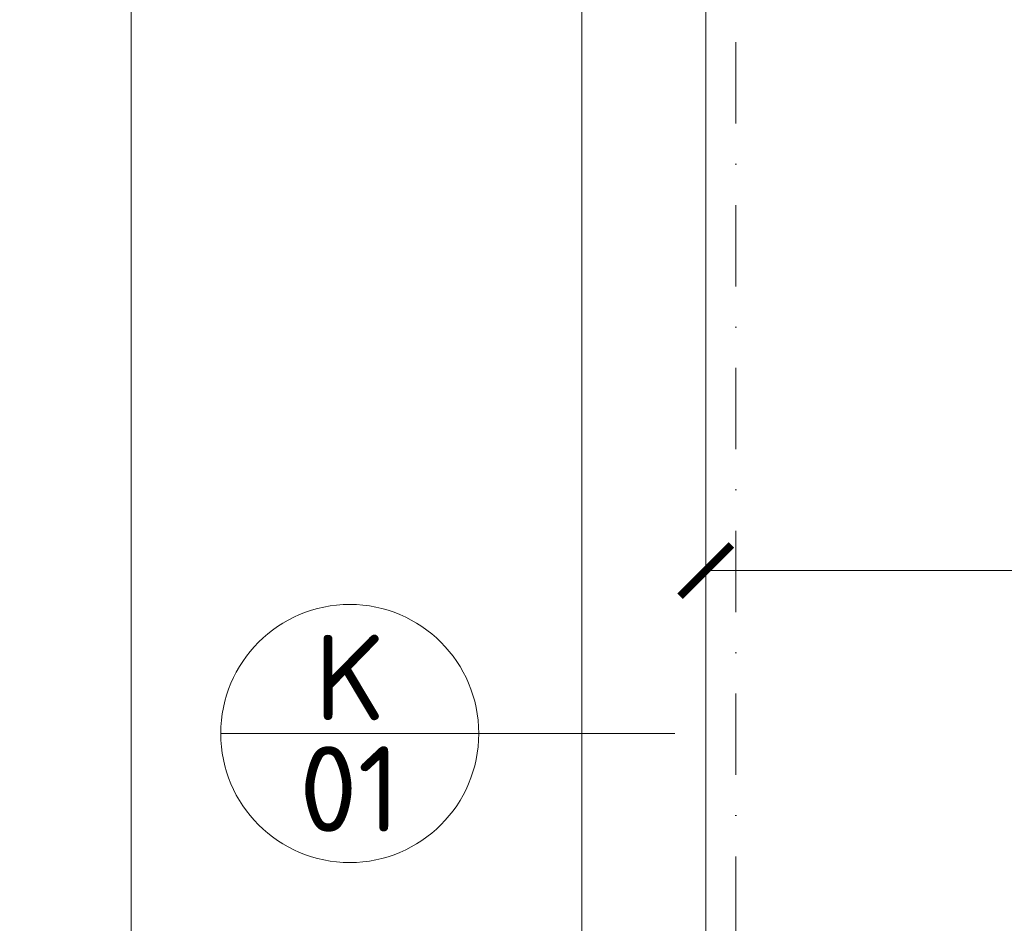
# Model space of a CAD drawing. Header units: millimetres. Extents: x 5450 to 1919026, y -34905 to 130825.
# Tile 31 of 154: x 70435 to 75045, y 96624 to 100853. Entities that reach past the tile are written whole.
import ezdxf
from ezdxf.enums import TextEntityAlignment as Align

# ---------------------------------------------------------------- set-up
doc = ezdxf.new("R2010")
doc.units = ezdxf.units.MM
doc.linetypes.add('CENTERX2', pattern=[101.6, 63.5, -12.7, 12.7, -12.7])
doc.linetypes.add('DASHDOT', pattern=[25.4, 12.7, -6.35, 0, -6.35])
doc.layers.get('Defpoints').update_dxf_attribs({"color": 8})
for name, color, linetype, lineweight in [('A99_N_kce-pohl', 1, 'Continuous', 9), ('A99_N_koty-200', 5, 'Continuous', 5), ('A99_N_znaceni 200', 5, 'Continuous', 5), ('A99_S_osy', 1, 'CENTERX2', 5)]:
    doc.layers.add(name, color=color, linetype=linetype, lineweight=lineweight)
doc.styles.add('A99_kota', font='isocpeur.ttf', dxfattribs={"height": 2})
doc.styles.add('A99_popis', font='isocpeur.ttf')
doc.dimstyles.new('A99_kota_200 new', dxfattribs={"dimscale": 200, "dimtxt": 2, "dimasz": 1.2, "dimexe": 0.5, "dimexo": 1.5, "dimgap": 0.3, "dimtad": 1, "dimdec": 0, "dimzin": 3, "dimdsep": 46, "dimtxsty": 'A99_kota', "dimblk": 'ARCHTICK', "dimcen": 2.5, "dimazin": 2, "dimtfac": 0.75, "dimtdec": 0, "dimtmove": 2, "dimatfit": 0, "dimfxl": 4, "dimfxlon": 1, "dimtolj": 1, "dimtzin": 0, "dimlwd": 5, "dimlwe": 5, "dimarcsym": 0})

# ---------------------------------------------------------------- blocks, each defined once
blk = doc.blocks.new('*U14')
at = {"color": 0, "linetype": 'ByBlock'}
blk.add_line((-3.02, 0), (3.02, 0), dxfattribs=at)
blk.add_circle((0, 0), 3.02, dxfattribs=at)
at = {"color": 0, "linetype": 'ByBlock', "style": 'A99_popis'}
for tag, p in [('KATEGORIE', (0, 1.31)), ('PRVEK', (0, -1.298))]:
    blk.add_attdef(tag, text='', height=2, dxfattribs=at).set_placement(p, align=Align.MIDDLE_CENTER)
blk = doc.blocks.new('_ArchTick')
at = {"color": 0, "linetype": 'ByBlock', "const_width": 0.15}
blk.add_lwpolyline([(-0.5, -0.5), (0.5, 0.5)], dxfattribs=at)
blk = doc.blocks.new('*D1239')
at = {"layer": 'A99_N_koty-200', "color": 0, "linetype": 'Continuous', "lineweight": 5, "transparency": 16777216}
for p, q in [((73647.3, 98275), (73647.3, 98375)), ((73647.3, 98275), (206227.3, 98275)), ((206227.3, 98275), (206227.3, 98175))]:
    blk.add_line(p, q, dxfattribs=at)
at = {"layer": 'Defpoints', "color": 0, "linetype": 'Continuous', "lineweight": 18, "transparency": 16777216}
for p in [(206227.3, 98275), (206227.3, 98275), (73647.3, 98070)]:
    blk.add_point(p, dxfattribs=at)
at = {"layer": 'A99_N_koty-200', "color": 0, "linetype": 'Continuous', "lineweight": 5, "transparency": 16777216, "xscale": 240, "yscale": 240, "zscale": 240, "rotation": 180}
blk.add_blockref('_ArchTick', (73647.3, 98275), dxfattribs=at)
at = {"layer": 'A99_N_koty-200', "color": 0, "linetype": 'Continuous', "lineweight": 5, "transparency": 16777216, "xscale": 240, "yscale": 240, "zscale": 240}
blk.add_blockref('_ArchTick', (206227.3, 98275), dxfattribs=at)
at = {"layer": 'A99_N_koty-200', "color": 0, "linetype": 'Continuous', "transparency": 16777216, "insert": (144737.3, 98575), "char_height": 400, "attachment_point": 5, "style": 'A99_kota'}
blk.add_mtext('\\A1;132580', dxfattribs=at)
blk = doc.blocks.new('*D1721')
at = {"layer": 'A99_N_koty-200', "color": 0, "linetype": 'Continuous', "lineweight": 5, "transparency": 16777216}
for p, q in [((71757.3, 111945), (70857.3, 111945)), ((70957.3, 56520), (70957.3, 111945)), ((71757.3, 56520), (70857.3, 56520))]:
    blk.add_line(p, q, dxfattribs=at)
at = {"layer": 'Defpoints', "color": 0, "linetype": 'Continuous', "lineweight": 18, "transparency": 16777216}
for p in [(70957.3, 111945), (73387.3, 111945), (73067.3, 56520)]:
    blk.add_point(p, dxfattribs=at)
at = {"layer": 'A99_N_koty-200', "color": 0, "linetype": 'Continuous', "lineweight": 5, "transparency": 16777216, "xscale": 240, "yscale": 240, "zscale": 240}
for p, rotation in [((70957.3, 111945), 90), ((70957.3, 56520), 270)]:
    blk.add_blockref('_ArchTick', p, dxfattribs=dict(at, rotation=rotation))
at = {"layer": 'A99_N_koty-200', "color": 0, "linetype": 'Continuous', "transparency": 16777216, "insert": (70697.3, 84232.5), "char_height": 400, "attachment_point": 5, "rotation": 90, "style": 'A99_kota'}
blk.add_mtext('\\A1;55425', dxfattribs=at)

msp = doc.modelspace()

# ---------------------------------------------------------------- linework, layer by layer
at = {"layer": 'A99_N_kce-pohl', "linetype": 'Continuous', "lineweight": 9}
for points in [[(73067.3, 56520), (73067.3, 113295)], [(73067.3, 112420), (73067.3, 56520), (74967.3, 56520), (74967.3, 54610)], [(73647.3, 56520), (73647.3, 111945)]]:
    msp.add_lwpolyline(points, dxfattribs=at)
at = {"layer": 'A99_N_znaceni 200', "lineweight": 5}
msp.add_lwpolyline([(72584.2, 97512.5), (73502.4, 97512.5)], dxfattribs=at)
at = {"layer": 'A99_S_osy', "linetype": 'DASHDOT', "lineweight": 5, "ltscale": 30}
msp.add_lwpolyline([(73787.3, 130470), (73787.3, 55770)], dxfattribs=at)

# ---------------------------------------------------------------- block references
at = {"layer": 'A99_N_znaceni 200', "xscale": 200, "yscale": 200, "zscale": 200}
msp.add_blockref('*U14', (71980.2, 97512.5), dxfattribs=at).add_auto_attribs({'KATEGORIE': 'K', 'PRVEK': '01'})

# ---------------------------------------------------------------- dimensions: what is measured, and where the dimension line sits
at = {"layer": 'A99_N_koty-200', "linetype": 'Continuous'}
dim = msp.add_linear_dim(base=(70957.3, 111945), p1=(73067.3, 56520), p2=(73387.3, 111945), angle=90, dimstyle='A99_kota_200 new', override={"dimscale": 0, "dimtix": 1, "dimtofl": 1, "dimtmove": 2, "dimatfit": 0}, dxfattribs=at)
dim.commit()
dim.dimension.update_dxf_attribs({"geometry": '*D1721', "text_midpoint": (70697.3, 84232.5)})
dim = msp.add_linear_dim(base=(206227.3, 98275), p1=(73647.3, 98070), p2=(206227.3, 98275), dimstyle='A99_kota_200 new', override={"dimscale": 0, "dimtix": 1, "dimtofl": 1, "dimtmove": 2, "dimatfit": 0}, dxfattribs=at)
dim.commit()
dim.dimension.update_dxf_attribs({"geometry": '*D1239', "text_midpoint": (144737.3, 98575), "dimtype": 160})

doc.saveas('drawing.dxf')
